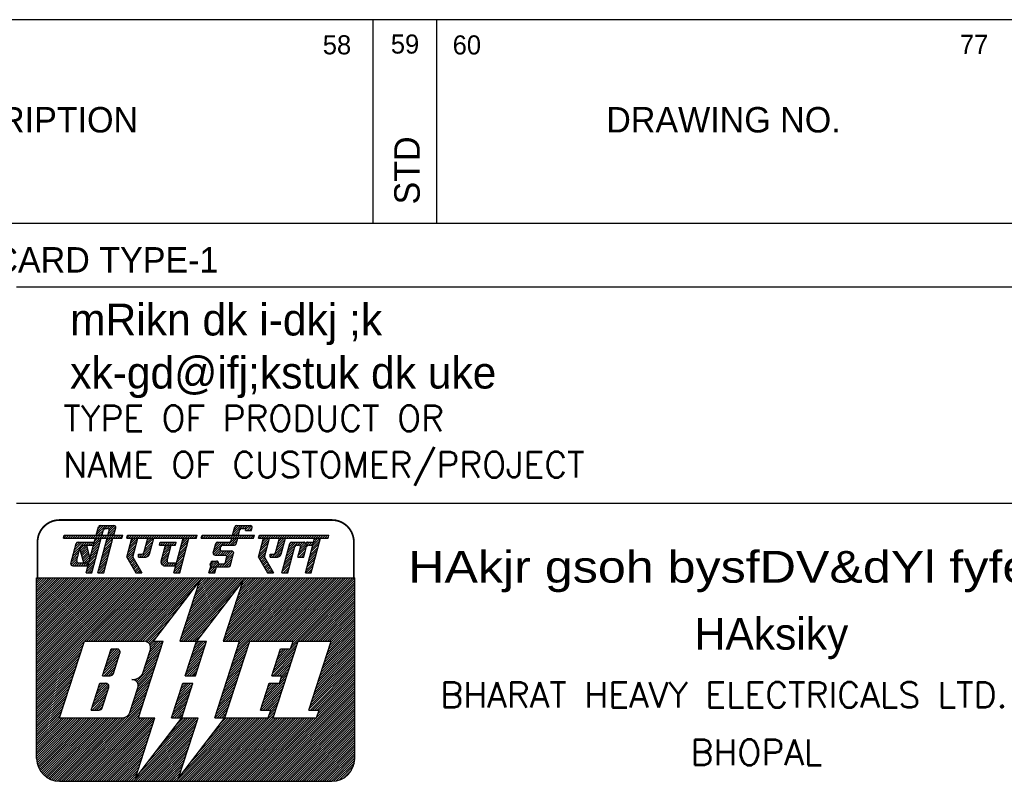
# Model space of a CAD drawing. Extents: x -2790 to 1415, y -1111 to 1859.
# Tile 7 of 10: x 466 to 853, y -831 to -531. Entities that reach past the tile are written whole.
import ezdxf
from ezdxf.enums import TextEntityAlignment as Align

# ---------------------------------------------------------------- set-up
doc = ezdxf.new("R2010")
doc.units = 0
doc.header["$MEASUREMENT"] = 0
doc.layers.get('0').update_dxf_attribs({"linetype": 'CONTINUOUS'})
doc.styles.add('HINDI', font='hindi')
doc.styles.add('ROMANS', font='romans')

# ---------------------------------------------------------------- blocks, each defined once
blk = doc.blocks.new('*X1')
at = {"color": 0}
for p, q in [((31.558, 28.022), (32.186, 28.651)), ((31.622, 28.264), (32.251, 28.892)), ((31.687, 28.505), (32.282, 29.1)), ((31.752, 28.747), (32.105, 29.1)), ((31.817, 28.988), (31.928, 29.1)), ((31.364, 27.298), (31.992, 27.926)), ((31.428, 27.539), (32.057, 28.168)), ((31.493, 27.781), (32.121, 28.409)), ((31.17, 26.573), (31.798, 27.202)), ((31.234, 26.815), (31.863, 27.443)), ((31.299, 27.056), (31.927, 27.685)), ((31.163, 26.39), (31.733, 26.96)), ((31.34, 26.39), (31.669, 26.719)), ((31.517, 26.39), (31.604, 26.477))]:
    blk.add_line(p, q, dxfattribs=at)
blk = doc.blocks.new('*X2')
at = {"color": 0}
for p, q in [((29.691, 27.924), (30.558, 28.79)), ((29.756, 28.165), (30.381, 28.79)), ((29.821, 28.407), (30.204, 28.79)), ((29.885, 28.648), (30.027, 28.79)), ((30.505, 28.56), (30.735, 28.79)), ((30.625, 27.973), (31.442, 28.79)), ((30.661, 28.54), (30.911, 28.79)), ((30.689, 28.214), (31.141, 28.666)), ((30.734, 28.436), (31.068, 28.77)), ((31.147, 28.672), (31.261, 28.787)), ((31.388, 28.56), (31.618, 28.79)), ((31.565, 28.56), (31.752, 28.747)), ((29.562, 27.441), (30.19, 28.069)), ((29.627, 27.682), (30.255, 28.31)), ((30.56, 27.731), (31.188, 28.36)), ((30.625, 27.62), (31.124, 28.118)), ((30.802, 27.62), (31.059, 27.877)), ((29.303, 26.475), (29.931, 27.103)), ((29.368, 26.716), (29.996, 27.345)), ((29.433, 26.958), (30.061, 27.586)), ((29.497, 27.199), (30.126, 27.828)), ((30.979, 27.62), (30.994, 27.635)), ((29.395, 26.39), (29.867, 26.862)), ((29.572, 26.39), (29.802, 26.62))]:
    blk.add_line(p, q, dxfattribs=at)
blk = doc.blocks.new('*X3')
at = {"color": 0}
for p, q in [((27.568, 28.099), (28.197, 28.727)), ((27.633, 28.34), (28.261, 28.968)), ((27.698, 28.582), (28.216, 29.1)), ((27.762, 28.823), (28.039, 29.1)), ((27.827, 29.064), (27.863, 29.1)), ((28.823, 28.116), (29.451, 28.744)), ((28.888, 28.357), (29.516, 28.986)), ((28.952, 28.599), (29.454, 29.1)), ((29.017, 28.84), (29.277, 29.1)), ((29.082, 29.082), (29.1, 29.1)), ((27.441, 27.618), (28.067, 28.244)), ((27.504, 27.857), (28.132, 28.485)), ((27.506, 27.506), (28.002, 28.002)), ((28.504, 27.62), (29.386, 28.503)), ((28.681, 27.62), (29.322, 28.261)), ((28.857, 27.62), (29.257, 28.02)), ((27.571, 27.394), (27.938, 27.761)), ((27.635, 27.282), (27.927, 27.573)), ((27.7, 27.17), (27.992, 27.461)), ((27.765, 27.058), (28.056, 27.349)), ((27.829, 26.946), (28.121, 27.237)), ((27.894, 26.833), (28.186, 27.125)), ((28.356, 27.649), (28.557, 27.85)), ((28.356, 27.825), (28.38, 27.85)), ((29.082, 27.667), (29.172, 27.758)), ((27.959, 26.721), (28.25, 27.013)), ((28.024, 26.609), (28.315, 26.901)), ((28.088, 26.497), (28.38, 26.789)), ((28.158, 26.39), (28.445, 26.677)), ((28.335, 26.39), (28.509, 26.565)), ((28.511, 26.39), (28.574, 26.453))]:
    blk.add_line(p, q, dxfattribs=at)
blk = doc.blocks.new('*X4')
at = {"color": 0}
for p, q in [((27.479, 29.247), (27.562, 29.33)), ((27.509, 29.1), (27.739, 29.33)), ((27.686, 29.1), (27.916, 29.33)), ((27.863, 29.1), (28.093, 29.33)), ((28.039, 29.1), (28.269, 29.33)), ((28.216, 29.1), (28.446, 29.33)), ((28.393, 29.1), (28.623, 29.33)), ((28.57, 29.1), (28.8, 29.33)), ((28.746, 29.1), (28.976, 29.33)), ((28.923, 29.1), (29.153, 29.33)), ((29.1, 29.1), (29.33, 29.33)), ((29.277, 29.1), (29.507, 29.33)), ((29.454, 29.1), (29.684, 29.33)), ((29.63, 29.1), (29.86, 29.33)), ((29.807, 29.1), (30.037, 29.33)), ((29.984, 29.1), (30.214, 29.33)), ((30.161, 29.1), (30.391, 29.33)), ((30.337, 29.1), (30.567, 29.33)), ((30.514, 29.1), (30.744, 29.33)), ((30.691, 29.1), (30.921, 29.33)), ((30.868, 29.1), (31.098, 29.33)), ((31.045, 29.1), (31.275, 29.33)), ((31.221, 29.1), (31.451, 29.33)), ((31.398, 29.1), (31.628, 29.33)), ((31.575, 29.1), (31.805, 29.33)), ((31.752, 29.1), (31.982, 29.33)), ((31.928, 29.1), (32.158, 29.33)), ((32.105, 29.1), (32.335, 29.33)), ((32.282, 29.1), (32.512, 29.33)), ((32.459, 29.1), (32.689, 29.33)), ((32.636, 29.1), (32.866, 29.33)), ((32.812, 29.1), (32.932, 29.22))]:
    blk.add_line(p, q, dxfattribs=at)
blk = doc.blocks.new('*X5')
at = {"color": 0}
for p, q in [((23.882, 27.948), (24.724, 28.79)), ((23.946, 28.188), (24.547, 28.79)), ((24.01, 28.43), (24.371, 28.79)), ((24.075, 28.671), (24.19, 28.787)), ((24.671, 28.56), (24.901, 28.79)), ((24.848, 28.56), (25.078, 28.79)), ((25.024, 28.56), (25.564, 29.1)), ((25.201, 28.56), (25.741, 29.1)), ((25.323, 29.035), (25.388, 29.1)), ((25.378, 28.56), (25.757, 28.939)), ((25.556, 28.561), (25.692, 28.697)), ((23.924, 27.813), (24.445, 28.334)), ((24.058, 27.77), (24.453, 28.166)), ((24.234, 27.77), (24.565, 28.101)), ((24.411, 27.77), (24.741, 28.1)), ((24.588, 27.77), (24.918, 28.1)), ((24.765, 27.77), (25.095, 28.1)), ((24.87, 27.344), (25.486, 27.961)), ((24.896, 27.724), (25.272, 28.1)), ((24.934, 27.586), (25.422, 28.073)), ((23.633, 26.992), (23.951, 27.31)), ((23.691, 27.227), (23.759, 27.294)), ((23.696, 26.878), (24.128, 27.31)), ((23.845, 26.85), (24.256, 27.261)), ((24.022, 26.85), (24.29, 27.118)), ((24.198, 26.85), (24.428, 27.08)), ((24.375, 26.85), (24.605, 27.08)), ((24.552, 26.85), (25.433, 27.731)), ((24.729, 26.85), (25.369, 27.49)), ((24.905, 26.85), (25.304, 27.248)), ((25.082, 26.85), (25.239, 27.007))]:
    blk.add_line(p, q, dxfattribs=at)
blk = doc.blocks.new('*X6')
at = {"color": 0}
for p, q in [((22.95, 29.137), (23.143, 29.33)), ((23.09, 29.1), (23.32, 29.33)), ((23.266, 29.1), (23.496, 29.33)), ((23.443, 29.1), (23.673, 29.33)), ((23.62, 29.1), (23.85, 29.33)), ((23.797, 29.1), (24.027, 29.33)), ((23.973, 29.1), (24.203, 29.33)), ((24.15, 29.1), (24.38, 29.33)), ((24.327, 29.1), (24.557, 29.33)), ((24.504, 29.1), (24.734, 29.33)), ((24.681, 29.1), (24.911, 29.33)), ((24.857, 29.1), (25.087, 29.33)), ((25.034, 29.1), (25.264, 29.33)), ((25.211, 29.1), (25.441, 29.33)), ((25.388, 29.1), (25.618, 29.33)), ((25.564, 29.1), (25.794, 29.33)), ((25.741, 29.1), (25.971, 29.33)), ((25.918, 29.1), (26.148, 29.33)), ((26.095, 29.1), (26.325, 29.33)), ((26.272, 29.1), (26.502, 29.33)), ((26.448, 29.1), (26.678, 29.33)), ((26.625, 29.1), (26.855, 29.33)), ((26.802, 29.1), (27.032, 29.33)), ((26.979, 29.1), (27.076, 29.197))]:
    blk.add_line(p, q, dxfattribs=at)
blk = doc.blocks.new('*X7')
at = {"color": 0}
for p, q in [((25.441, 29.33), (26.211, 30.1)), ((25.452, 29.518), (26.034, 30.1)), ((25.517, 29.759), (25.857, 30.1)), ((25.582, 30.002), (25.671, 30.091)), ((25.618, 29.33), (25.951, 29.663)), ((25.794, 29.33), (25.886, 29.422)), ((26.158, 29.87), (26.388, 30.1)), ((26.334, 29.87), (26.564, 30.1)), ((26.443, 29.802), (26.741, 30.1)), ((26.538, 29.72), (26.886, 30.068)), ((26.715, 29.72), (26.942, 29.948))]:
    blk.add_line(p, q, dxfattribs=at)
blk = doc.blocks.new('*X8')
at = {"color": 0}
for p, q in [((23.562, 26.39), (24.022, 26.85)), ((23.602, 26.607), (23.845, 26.85)), ((23.667, 26.849), (23.696, 26.878)), ((23.738, 26.39), (24.101, 26.753)), ((23.915, 26.39), (24.036, 26.511))]:
    blk.add_line(p, q, dxfattribs=at)
blk = doc.blocks.new('*X9')
at = {"color": 0}
for p, q in [((17.094, 29.115), (17.309, 29.33)), ((17.256, 29.1), (17.486, 29.33)), ((17.433, 29.1), (17.663, 29.33)), ((17.61, 29.1), (17.84, 29.33)), ((17.786, 29.1), (18.016, 29.33)), ((17.963, 29.1), (18.193, 29.33)), ((18.14, 29.1), (18.37, 29.33)), ((18.317, 29.1), (18.547, 29.33)), ((18.493, 29.1), (18.723, 29.33)), ((18.67, 29.1), (18.9, 29.33)), ((18.847, 29.1), (19.077, 29.33)), ((19.024, 29.1), (19.254, 29.33)), ((19.201, 29.1), (19.431, 29.33)), ((19.377, 29.1), (19.607, 29.33)), ((19.554, 29.1), (19.784, 29.33)), ((19.698, 28.713), (19.774, 28.79)), ((19.721, 28.56), (19.951, 28.79)), ((19.731, 29.1), (19.961, 29.33)), ((19.898, 28.56), (20.128, 28.79)), ((19.908, 29.1), (20.138, 29.33)), ((20.075, 28.56), (20.305, 28.79)), ((20.084, 29.1), (20.314, 29.33)), ((20.251, 28.56), (20.481, 28.79)), ((20.261, 29.1), (20.491, 29.33)), ((20.428, 28.56), (20.658, 28.79)), ((20.438, 29.1), (20.668, 29.33)), ((20.605, 28.56), (20.835, 28.79)), ((20.615, 29.1), (20.845, 29.33)), ((20.782, 28.56), (20.952, 28.73)), ((20.791, 29.1), (21.021, 29.33)), ((20.968, 29.1), (21.198, 29.33)), ((21.145, 29.1), (21.375, 29.33)), ((21.322, 29.1), (21.552, 29.33)), ((21.499, 29.1), (21.729, 29.33)), ((21.675, 29.1), (21.905, 29.33)), ((21.852, 29.1), (22.082, 29.33)), ((22.029, 29.1), (22.259, 29.33)), ((22.206, 29.1), (22.436, 29.33)), ((22.382, 29.1), (22.611, 29.329))]:
    blk.add_line(p, q, dxfattribs=at)
blk = doc.blocks.new('*X10')
at = {"color": 0}
for p, q in [((17.247, 28.208), (17.876, 28.836)), ((17.312, 28.449), (17.941, 29.077)), ((17.377, 28.691), (17.786, 29.1)), ((17.442, 28.932), (17.61, 29.1)), ((18.502, 28.225), (19.13, 28.853)), ((18.567, 28.466), (19.195, 29.095)), ((18.631, 28.708), (19.024, 29.1)), ((18.696, 28.949), (18.847, 29.1)), ((21.257, 28.151), (21.885, 28.78)), ((21.322, 28.393), (21.95, 29.021)), ((21.386, 28.634), (21.852, 29.1)), ((21.451, 28.876), (21.675, 29.1)), ((17.118, 27.725), (17.746, 28.353)), ((17.127, 27.556), (17.682, 28.112)), ((17.183, 27.966), (17.811, 28.594)), ((17.191, 27.444), (17.617, 27.87)), ((18.251, 27.62), (19.001, 28.37)), ((18.428, 27.62), (18.936, 28.129)), ((18.437, 27.983), (19.066, 28.612)), ((18.607, 27.622), (18.872, 27.887)), ((19.808, 27.41), (20.437, 28.038)), ((19.873, 27.651), (20.501, 28.28)), ((19.938, 27.893), (20.566, 28.521)), ((20.002, 28.134), (20.428, 28.56)), ((20.067, 28.376), (20.251, 28.56)), ((21.063, 27.427), (21.691, 28.055)), ((21.128, 27.668), (21.756, 28.297)), ((21.192, 27.91), (21.821, 28.538)), ((17.256, 27.332), (17.552, 27.629)), ((17.321, 27.22), (17.612, 27.512)), ((17.385, 27.108), (17.677, 27.4)), ((17.45, 26.996), (17.742, 27.288)), ((17.515, 26.884), (17.807, 27.176)), ((18.006, 27.728), (18.127, 27.85)), ((18.074, 27.62), (18.305, 27.851)), ((19.773, 27.197), (20.372, 27.797)), ((19.819, 27.067), (20.307, 27.555)), ((19.907, 26.978), (20.247, 27.318)), ((20.038, 26.932), (20.301, 27.195)), ((20.212, 26.93), (20.442, 27.16)), ((20.389, 26.93), (20.619, 27.16)), ((20.566, 26.93), (20.796, 27.16)), ((20.743, 26.93), (20.973, 27.16)), ((20.804, 26.461), (21.433, 27.089)), ((20.869, 26.702), (21.497, 27.331)), ((20.92, 26.93), (21.562, 27.572)), ((20.998, 27.185), (21.627, 27.814)), ((17.58, 26.772), (17.871, 27.064)), ((17.644, 26.66), (17.936, 26.952)), ((17.709, 26.548), (18.001, 26.839)), ((17.774, 26.436), (18.065, 26.727)), ((17.905, 26.39), (18.13, 26.615)), ((18.081, 26.39), (18.195, 26.503)), ((18.258, 26.39), (18.259, 26.391)), ((20.91, 26.39), (21.368, 26.848)), ((21.087, 26.39), (21.303, 26.606))]:
    blk.add_line(p, q, dxfattribs=at)
blk = doc.blocks.new('*X11')
at = {"color": 0}
for p, q in [((13.409, 28.259), (13.711, 28.56)), ((13.448, 28.121), (13.888, 28.56)), ((13.462, 28.488), (13.512, 28.538)), ((13.487, 27.983), (13.945, 28.441)), ((13.526, 27.845), (13.98, 28.299)), ((13.565, 27.707), (14.015, 28.157)), ((13.604, 27.57), (14.05, 28.015)), ((13.643, 27.432), (14.085, 27.873)), ((13.682, 27.294), (14.12, 27.731)), ((13.725, 27.16), (14.155, 27.59)), ((13.902, 27.16), (14.168, 27.426)), ((14.079, 27.16), (14.103, 27.184))]:
    blk.add_line(p, q, dxfattribs=at)
blk = doc.blocks.new('*X12')
at = {"color": 0}
for p, q in [((12.974, 28.177), (13.587, 28.79)), ((13.039, 28.418), (13.41, 28.79)), ((13.104, 28.66), (13.232, 28.788)), ((13.512, 28.538), (13.764, 28.79)), ((13.711, 28.56), (13.941, 28.79)), ((13.888, 28.56), (14.118, 28.79)), ((14.064, 28.56), (14.294, 28.79)), ((14.241, 28.56), (14.471, 28.79)), ((14.418, 28.56), (14.491, 28.633)), ((12.78, 27.452), (13.324, 27.997)), ((12.845, 27.694), (13.389, 28.238)), ((12.909, 27.935), (13.462, 28.488)), ((12.699, 27.018), (13.195, 27.514)), ((12.715, 27.211), (13.259, 27.755)), ((12.794, 26.936), (13.147, 27.289)), ((12.965, 26.93), (13.217, 27.182)), ((13.141, 26.93), (13.371, 27.16)), ((13.318, 26.93), (13.548, 27.16)), ((13.495, 26.93), (13.725, 27.16)), ((13.672, 26.93), (13.902, 27.16)), ((13.849, 26.93), (14.079, 27.16)), ((14.025, 26.93), (14.038, 26.943))]:
    blk.add_line(p, q, dxfattribs=at)
blk = doc.blocks.new('*X13')
at = {"color": 0}
for p, q in [((12.129, 29.1), (12.359, 29.33)), ((12.154, 29.301), (12.183, 29.33)), ((12.306, 29.1), (12.536, 29.33)), ((12.483, 29.1), (12.713, 29.33)), ((12.66, 29.1), (12.89, 29.33)), ((12.837, 29.1), (13.067, 29.33)), ((13.013, 29.1), (13.243, 29.33)), ((13.19, 29.1), (13.42, 29.33)), ((13.367, 29.1), (13.597, 29.33)), ((13.544, 29.1), (13.774, 29.33)), ((13.72, 29.1), (13.95, 29.33)), ((13.897, 29.1), (14.127, 29.33)), ((14.074, 29.1), (14.304, 29.33)), ((14.251, 29.1), (14.481, 29.33)), ((14.428, 29.1), (14.658, 29.33)), ((14.604, 29.1), (14.834, 29.33)), ((14.781, 29.1), (15.011, 29.33)), ((14.958, 29.1), (15.188, 29.33)), ((15.135, 29.1), (15.365, 29.33)), ((15.311, 29.1), (15.541, 29.33)), ((15.488, 29.1), (15.718, 29.33)), ((15.665, 29.1), (15.895, 29.33)), ((15.842, 29.1), (16.072, 29.33)), ((16.019, 29.1), (16.249, 29.33)), ((16.195, 29.1), (16.425, 29.33)), ((16.372, 29.1), (16.602, 29.33)), ((16.549, 29.1), (16.755, 29.306))]:
    blk.add_line(p, q, dxfattribs=at)
blk = doc.blocks.new('*X14')
at = {"color": 0}
for p, q in [((14.685, 29.358), (15.428, 30.1)), ((14.75, 29.599), (15.251, 30.1)), ((14.815, 29.841), (15.074, 30.1)), ((14.834, 29.33), (15.249, 29.745)), ((15.011, 29.33), (15.184, 29.503)), ((15.372, 29.868), (15.604, 30.1)), ((15.551, 29.87), (15.781, 30.1)), ((15.618, 29.407), (16.21, 29.999)), ((15.667, 29.809), (15.958, 30.1)), ((15.683, 29.648), (16.124, 30.089)), ((15.718, 29.33), (16.182, 29.794)), ((15.895, 29.33), (16.117, 29.552))]:
    blk.add_line(p, q, dxfattribs=at)
blk = doc.blocks.new('*X15')
at = {"color": 0}
for p, q in [((14.362, 28.15), (14.99, 28.779)), ((14.426, 28.392), (15.055, 29.02)), ((14.491, 28.633), (14.958, 29.1)), ((14.556, 28.875), (14.781, 29.1)), ((15.295, 28.2), (15.923, 28.828)), ((15.36, 28.441), (15.988, 29.069)), ((15.424, 28.683), (15.842, 29.1)), ((15.489, 28.924), (15.665, 29.1)), ((14.168, 27.426), (14.796, 28.054)), ((14.232, 27.667), (14.861, 28.296)), ((14.297, 27.909), (14.925, 28.537)), ((15.036, 27.234), (15.664, 27.862)), ((15.101, 27.475), (15.729, 28.103)), ((15.165, 27.717), (15.794, 28.345)), ((15.23, 27.958), (15.859, 28.586)), ((13.909, 26.46), (14.537, 27.088)), ((13.973, 26.701), (14.602, 27.33)), ((14.038, 26.943), (14.667, 27.571)), ((14.103, 27.184), (14.731, 27.813)), ((14.842, 26.509), (15.47, 27.138)), ((14.907, 26.751), (15.535, 27.379)), ((14.971, 26.992), (15.6, 27.621)), ((14.016, 26.39), (14.472, 26.847)), ((14.192, 26.39), (14.408, 26.605)), ((14.9, 26.39), (15.406, 26.896)), ((15.076, 26.39), (15.341, 26.655)), ((15.253, 26.39), (15.276, 26.413))]:
    blk.add_line(p, q, dxfattribs=at)
blk = doc.blocks.new('*X16')
at = {"color": 0}
for p, q in [((10, 17.425), (18.575, 26)), ((10, 17.601), (18.399, 26)), ((10, 17.778), (18.222, 26)), ((10, 17.955), (18.045, 26)), ((10, 18.132), (17.868, 26)), ((10, 18.309), (17.691, 26)), ((10, 18.485), (17.515, 26)), ((10, 18.662), (17.338, 26)), ((10, 18.839), (17.161, 26)), ((10, 19.016), (16.984, 26)), ((10, 19.192), (16.808, 26)), ((10, 19.369), (16.631, 26)), ((10, 19.546), (16.454, 26)), ((10, 19.723), (16.277, 26)), ((10, 19.899), (16.101, 26)), ((10, 20.076), (15.924, 26)), ((10, 20.253), (15.747, 26)), ((10, 20.43), (15.57, 26)), ((10, 20.607), (15.393, 26)), ((10, 20.783), (15.217, 26)), ((10, 20.96), (15.04, 26)), ((10, 21.137), (14.863, 26)), ((10, 21.314), (14.686, 26)), ((10, 21.49), (14.51, 26)), ((10, 21.667), (14.333, 26)), ((10, 21.844), (14.156, 26)), ((10, 22.021), (13.979, 26)), ((10, 22.198), (13.802, 26)), ((10, 22.374), (13.626, 26)), ((10, 22.551), (13.449, 26)), ((10, 22.728), (13.272, 26)), ((10, 22.905), (13.095, 26)), ((10, 23.081), (12.919, 26)), ((10, 23.258), (12.742, 26)), ((10, 23.435), (12.565, 26)), ((10, 23.612), (12.388, 26)), ((10, 23.789), (12.211, 26)), ((10, 23.965), (12.035, 26)), ((10, 24.142), (11.858, 26)), ((10, 24.319), (11.681, 26)), ((10, 24.496), (11.504, 26)), ((10, 24.672), (11.328, 26)), ((10, 24.849), (11.151, 26)), ((10, 25.026), (10.974, 26)), ((10, 25.203), (10.797, 26)), ((10, 25.38), (10.62, 26)), ((10, 25.556), (10.444, 26)), ((10, 25.733), (10.267, 26)), ((10, 25.91), (10.09, 26)), ((13.752, 21), (18.752, 26)), ((13.929, 21), (18.929, 26)), ((14.106, 21), (19.106, 26)), ((14.282, 21), (19.282, 26)), ((14.459, 21), (19.459, 26)), ((14.636, 21), (19.636, 26)), ((14.813, 21), (19.813, 26)), ((14.99, 21), (19.99, 26)), ((15.166, 21), (20.166, 26)), ((15.343, 21), (20.343, 26)), ((15.52, 21), (20.52, 26)), ((15.697, 21), (20.697, 26)), ((15.873, 21), (20.873, 26)), ((16.05, 21), (21.05, 26)), ((16.227, 21), (21.227, 26)), ((16.404, 21), (21.404, 26)), ((16.581, 21), (21.581, 26)), ((16.757, 21), (21.757, 26)), ((16.934, 21), (21.934, 26)), ((17.111, 21), (22.111, 26)), ((17.288, 21), (22.288, 26)), ((17.464, 21), (22.464, 26)), ((17.641, 21), (22.641, 26)), ((17.818, 21), (22.818, 26)), ((17.995, 21), (22.995, 26)), ((21.285, 21.108), (26.177, 26)), ((21.354, 21), (26.354, 26)), ((21.37, 21.37), (26, 26)), ((21.455, 21.631), (25.823, 26)), ((21.54, 21.893), (25.646, 26)), ((21.625, 22.155), (25.47, 26)), ((21.71, 22.417), (25.293, 26)), ((21.795, 22.679), (25.116, 26)), ((21.88, 22.941), (24.939, 26)), ((21.965, 23.203), (24.763, 26)), ((22.05, 23.464), (24.586, 26)), ((22.135, 23.726), (24.409, 26)), ((22.22, 23.988), (24.232, 26)), ((22.306, 24.25), (24.055, 26)), ((22.391, 24.512), (23.879, 26)), ((22.476, 24.774), (23.702, 26)), ((22.561, 25.036), (23.525, 26)), ((22.646, 25.298), (23.348, 26)), ((22.731, 25.559), (23.172, 26)), ((24.704, 21.169), (29.536, 26)), ((24.712, 21), (29.712, 26)), ((24.789, 21.431), (29.359, 26)), ((24.875, 21.693), (29.182, 26)), ((24.889, 21), (29.889, 26)), ((24.96, 21.954), (29.005, 26)), ((25.045, 22.216), (28.828, 26)), ((25.066, 21), (30.066, 26)), ((25.13, 22.478), (28.652, 26)), ((25.215, 22.74), (28.475, 26)), ((25.243, 21), (30.243, 26)), ((25.3, 23.002), (28.298, 26)), ((25.385, 23.264), (28.121, 26)), ((25.419, 21), (30.419, 26)), ((25.47, 23.526), (27.945, 26)), ((25.555, 23.787), (27.768, 26)), ((25.596, 21), (30.596, 26)), ((25.609, 19.952), (31.657, 26)), ((25.64, 24.049), (27.591, 26)), ((25.694, 20.214), (31.48, 26)), ((25.725, 24.311), (27.414, 26)), ((25.773, 21), (30.773, 26)), ((25.779, 20.476), (31.303, 26)), ((25.81, 24.573), (27.237, 26)), ((25.864, 20.738), (31.127, 26)), ((25.896, 24.835), (27.061, 26)), ((25.949, 21), (30.95, 26)), ((25.981, 25.097), (26.884, 26)), ((26.066, 25.359), (26.707, 26)), ((26.151, 25.62), (26.53, 26)), ((26.834, 21), (31.834, 26)), ((27.01, 21), (32.01, 26)), ((27.187, 21), (32.187, 26)), ((27.364, 21), (32.364, 26)), ((27.541, 21), (32.541, 26)), ((27.718, 21), (32.718, 26)), ((27.894, 21), (32.894, 26)), ((28.071, 21), (33.071, 26)), ((28.248, 21), (33.248, 26)), ((28.425, 21), (33.425, 26)), ((28.601, 21), (33.601, 26)), ((28.778, 21), (33.778, 26)), ((28.955, 21), (33.955, 26)), ((29.132, 21), (34.132, 26)), ((29.309, 21), (34.309, 26)), ((29.485, 21), (34.485, 26)), ((29.662, 21), (34.662, 26)), ((29.839, 21), (34.839, 26)), ((30.016, 21), (35, 25.984)), ((30.044, 20.675), (35, 25.631)), ((30.129, 20.936), (35, 25.808)), ((18.172, 21), (22.369, 25.198)), ((21.53, 21), (25.905, 25.375)), ((29.959, 20.413), (35, 25.454)), ((30.723, 21), (35, 25.277)), ((30.899, 21), (35, 25.101)), ((31.076, 21), (35, 24.924)), ((18.348, 21), (21.787, 24.439)), ((21.707, 21), (25.323, 24.616)), ((31.253, 21), (35, 24.747)), ((31.43, 21), (35, 24.57)), ((31.607, 21), (35, 24.393)), ((31.783, 21), (35, 24.217)), ((31.96, 21), (35, 24.04)), ((18.521, 20.996), (21.205, 23.68)), ((21.884, 21), (24.741, 23.857)), ((32.137, 21), (35, 23.863)), ((32.314, 21), (35, 23.686)), ((32.49, 21), (35, 23.51)), ((32.667, 21), (35, 23.333)), ((18.661, 20.959), (20.623, 22.921)), ((22.061, 21), (24.159, 23.098)), ((32.844, 21), (35, 23.156)), ((32.956, 20.405), (35, 22.449)), ((33.021, 21), (35, 22.979)), ((33.041, 20.667), (35, 22.626)), ((33.126, 20.929), (35, 22.802)), ((18.771, 20.892), (20.041, 22.163)), ((22.237, 21), (23.577, 22.34)), ((32.616, 19.358), (35, 21.742)), ((32.701, 19.619), (35, 21.919)), ((32.786, 19.881), (35, 22.095)), ((32.871, 20.143), (35, 22.272)), ((10, 17.248), (13.748, 20.996)), ((18.769, 19.83), (19.939, 21)), ((18.854, 20.092), (19.763, 21)), ((18.859, 20.803), (19.459, 21.404)), ((18.923, 20.691), (19.232, 21)), ((18.939, 20.354), (19.586, 21)), ((18.959, 20.55), (19.409, 21)), ((22.189, 19.891), (23.298, 21)), ((22.274, 20.153), (23.121, 21)), ((22.359, 20.415), (22.945, 21)), ((22.414, 21), (22.995, 21.581)), ((22.444, 20.677), (22.768, 21)), ((22.53, 20.939), (22.591, 21)), ((32.276, 18.31), (35, 21.035)), ((32.361, 18.572), (35, 21.211)), ((32.446, 18.834), (35, 21.388)), ((32.531, 19.096), (35, 21.565)), ((10, 17.071), (13.663, 20.734)), ((10, 16.894), (13.578, 20.472)), ((10, 16.718), (13.493, 20.211)), ((18.514, 19.044), (19.699, 20.229)), ((18.599, 19.306), (19.784, 20.491)), ((18.684, 19.568), (19.869, 20.753)), ((21.934, 19.106), (23.119, 20.291)), ((22.019, 19.367), (23.204, 20.552)), ((22.104, 19.629), (23.289, 20.814)), ((25.354, 19.167), (26.539, 20.352)), ((25.439, 19.428), (26.624, 20.614)), ((25.524, 19.69), (26.709, 20.875)), ((28.518, 18.442), (30.296, 20.22)), ((28.604, 18.704), (30.381, 20.482)), ((28.689, 18.966), (30.466, 20.743)), ((28.774, 19.228), (29.946, 20.4)), ((28.859, 19.49), (29.769, 20.4)), ((28.944, 19.751), (29.592, 20.4)), ((29.029, 20.013), (29.416, 20.4)), ((29.114, 20.275), (29.239, 20.4)), ((31.85, 17.001), (35, 20.151)), ((31.935, 17.263), (35, 20.328)), ((32.02, 17.525), (35, 20.504)), ((32.105, 17.786), (35, 20.681)), ((32.19, 18.048), (35, 20.858)), ((10, 16.541), (13.408, 19.949)), ((10, 16.364), (13.323, 19.687)), ((10, 16.187), (13.238, 19.425)), ((17.847, 17.847), (19.444, 19.444)), ((18.344, 18.521), (19.529, 19.706)), ((18.429, 18.783), (19.614, 19.968)), ((21.679, 18.32), (22.864, 19.505)), ((21.764, 18.582), (22.949, 19.767)), ((21.849, 18.844), (23.034, 20.029)), ((25.099, 18.381), (26.284, 19.566)), ((25.184, 18.643), (26.369, 19.828)), ((25.269, 18.905), (26.454, 20.09)), ((28.553, 18.3), (30.211, 19.958)), ((28.73, 18.3), (30.126, 19.696)), ((28.907, 18.3), (30.041, 19.434)), ((31.51, 15.953), (35, 19.444)), ((31.595, 16.215), (35, 19.62)), ((31.68, 16.477), (35, 19.797)), ((31.765, 16.739), (35, 19.974)), ((10, 16.01), (13.153, 19.163)), ((10, 15.834), (13.068, 18.901)), ((10, 15.657), (12.982, 18.639)), ((17.922, 17.745), (19.359, 19.182)), ((17.972, 17.619), (19.274, 18.92)), ((17.984, 17.454), (19.189, 18.658)), ((21.836, 18.3), (22.779, 19.243)), ((22.012, 18.3), (22.694, 18.981)), ((22.189, 18.3), (22.609, 18.719)), ((24.843, 17.595), (26.028, 18.781)), ((24.928, 17.857), (26.113, 19.042)), ((25.013, 18.119), (26.199, 19.304)), ((29.083, 18.3), (29.956, 19.172)), ((29.193, 18.056), (29.785, 18.649)), ((29.26, 18.3), (29.871, 18.91)), ((31.425, 15.692), (35, 19.267)), ((31.51, 15.6), (35, 19.09)), ((31.687, 15.6), (35, 18.913)), ((31.863, 15.6), (35, 18.737)), ((10, 15.48), (12.897, 18.377)), ((10, 15.303), (12.812, 18.116)), ((10, 15.127), (12.727, 17.854)), ((17.626, 17.98), (17.658, 18.011)), ((17.748, 16.688), (18.933, 17.873)), ((17.749, 17.926), (17.909, 18.086)), ((17.833, 16.95), (19.018, 18.135)), ((17.919, 17.211), (19.104, 18.396)), ((22.366, 18.3), (22.523, 18.458)), ((24.588, 16.81), (25.773, 17.995)), ((24.673, 17.072), (25.858, 18.257)), ((24.758, 17.334), (25.943, 18.519)), ((27.147, 10), (35, 17.853)), ((27.753, 16.085), (29.53, 17.863)), ((27.838, 16.347), (29.615, 18.125)), ((29.108, 17.794), (29.7, 18.387)), ((32.014, 15.044), (35, 18.029)), ((32.04, 15.6), (35, 18.56)), ((32.099, 15.305), (35, 18.206)), ((32.184, 15.567), (35, 18.383)), ((10, 14.95), (12.642, 17.592)), ((10, 14.773), (12.557, 17.33)), ((10, 14.596), (12.472, 17.068)), ((17.493, 15.902), (18.678, 17.087)), ((17.578, 16.164), (18.763, 17.349)), ((17.663, 16.426), (18.848, 17.611)), ((20.913, 15.963), (22.098, 17.148)), ((20.998, 16.225), (22.183, 17.41)), ((21.083, 16.487), (22.268, 17.672)), ((21.168, 16.749), (22.119, 17.7)), ((21.253, 17.011), (21.943, 17.7)), ((21.338, 17.273), (21.766, 17.7)), ((21.423, 17.534), (21.589, 17.7)), ((24.333, 16.024), (25.518, 17.209)), ((24.418, 16.286), (25.603, 17.471)), ((24.503, 16.548), (25.688, 17.733)), ((27.324, 10), (35, 17.676)), ((27.501, 10), (35, 17.499)), ((27.621, 15.6), (29.36, 17.339)), ((27.668, 15.824), (29.445, 17.601)), ((27.678, 10), (35, 17.322)), ((27.798, 15.6), (29.275, 17.077)), ((27.854, 10), (35, 17.146)), ((27.923, 16.609), (29.014, 17.7)), ((28.008, 16.871), (28.837, 17.7)), ((28.093, 17.133), (28.66, 17.7)), ((28.178, 17.395), (28.483, 17.7)), ((28.263, 17.657), (28.307, 17.7)), ((10, 14.419), (12.387, 16.806)), ((10, 14.243), (12.302, 16.544)), ((10, 14.066), (12.217, 16.283)), ((12.121, 10), (18.423, 16.302)), ((17.321, 15.376), (18.508, 16.563)), ((17.408, 15.64), (18.593, 16.825)), ((20.658, 15.178), (21.843, 16.363)), ((20.743, 15.44), (21.928, 16.625)), ((20.828, 15.701), (22.013, 16.886)), ((24.078, 15.239), (25.263, 16.424)), ((24.163, 15.501), (25.348, 16.686)), ((24.248, 15.762), (25.433, 16.947)), ((27.974, 15.6), (29.19, 16.816)), ((28.031, 10), (35, 16.969)), ((28.151, 15.6), (29.105, 16.554)), ((28.208, 10), (35, 16.792)), ((28.328, 15.6), (29.02, 16.292)), ((28.385, 10), (35, 16.615)), ((28.562, 10), (35, 16.438)), ((28.738, 10), (35, 16.262)), ((10, 13.889), (12.132, 16.021)), ((10, 13.712), (12.047, 15.759)), ((10, 13.536), (11.961, 15.497)), ((12.298, 10), (18.338, 16.04)), ((12.475, 10), (18.253, 15.778)), ((12.652, 10), (18.168, 15.516)), ((20.657, 15), (21.758, 16.101)), ((20.834, 15), (21.673, 15.839)), ((21.01, 15), (21.588, 15.577)), ((23.258, 10), (28.764, 15.506)), ((24.016, 15), (25.178, 16.162)), ((24.192, 15), (25.092, 15.9)), ((24.369, 15), (25.007, 15.638)), ((28.257, 15.176), (28.85, 15.768)), ((28.342, 15.437), (28.935, 16.03)), ((28.915, 10), (35, 16.085)), ((29.092, 10), (35, 15.908)), ((29.269, 10), (35, 15.731)), ((29.445, 10), (35, 15.555)), ((10, 13.359), (11.876, 15.235)), ((10, 11.768), (13.232, 15)), ((10, 11.945), (13.055, 15)), ((10, 12.121), (12.879, 15)), ((10, 12.298), (12.702, 15)), ((10, 12.475), (12.525, 15)), ((10, 12.652), (12.348, 15)), ((10, 12.828), (12.172, 15)), ((10, 13.005), (11.995, 15)), ((10, 13.182), (11.818, 15)), ((10.011, 11.602), (13.409, 15)), ((10.035, 11.449), (13.586, 15)), ((10.069, 11.306), (13.763, 15)), ((10.113, 11.173), (13.939, 15)), ((10.164, 11.048), (14.116, 15)), ((10.224, 10.931), (14.293, 15)), ((10.29, 10.82), (14.47, 15)), ((10.363, 10.716), (14.646, 15)), ((10.442, 10.619), (14.823, 15)), ((10.527, 10.527), (15, 15)), ((10.619, 10.442), (15.177, 15)), ((10.716, 10.363), (15.354, 15)), ((10.82, 10.29), (15.53, 15)), ((10.931, 10.224), (15.707, 15)), ((11.048, 10.164), (15.884, 15)), ((11.173, 10.113), (16.061, 15)), ((11.306, 10.069), (16.237, 15)), ((11.449, 10.035), (16.414, 15)), ((11.602, 10.011), (16.591, 15)), ((11.768, 10), (16.768, 15)), ((11.945, 10), (16.988, 15.043)), ((12.828, 10), (18.083, 15.254)), ((13.005, 10), (18.005, 15)), ((13.182, 10), (18.182, 15)), ((13.359, 10), (18.359, 15)), ((13.536, 10), (18.536, 15)), ((13.712, 10), (18.712, 15)), ((13.889, 10), (18.889, 15)), ((14.066, 10), (19.066, 15)), ((14.243, 10), (19.243, 15)), ((14.419, 10), (19.243, 14.823)), ((17.601, 10), (22.601, 15)), ((17.778, 10), (22.662, 14.884)), ((18.027, 10.602), (22.425, 15)), ((18.609, 11.361), (22.248, 15)), ((19.191, 12.12), (22.071, 15)), ((19.773, 12.878), (21.894, 15)), ((20.355, 13.637), (21.718, 15)), ((20.937, 14.396), (21.541, 15)), ((20.96, 10), (25.96, 15)), ((21.137, 10), (26.137, 15)), ((21.187, 15), (21.502, 15.315)), ((21.314, 10), (26.314, 15)), ((21.364, 15), (21.417, 15.053)), ((21.49, 10), (26.49, 15)), ((21.562, 10.779), (25.783, 15)), ((21.667, 10), (26.667, 15)), ((21.844, 10), (26.844, 15)), ((22.021, 10), (27.021, 15)), ((22.144, 11.538), (25.607, 15)), ((22.198, 10), (27.198, 15)), ((22.374, 10), (27.374, 15)), ((22.551, 10), (27.551, 15)), ((22.726, 12.297), (25.43, 15)), ((22.728, 10), (27.728, 15)), ((22.905, 10), (27.905, 15)), ((23.081, 10), (28.081, 15)), ((23.308, 13.055), (25.253, 15)), ((23.435, 10), (28.679, 15.244)), ((23.612, 10), (28.612, 15)), ((23.789, 10), (28.789, 15)), ((23.89, 13.814), (25.076, 15)), ((23.965, 10), (28.965, 15)), ((24.142, 10), (29.142, 15)), ((24.319, 10), (29.319, 15)), ((24.472, 14.573), (24.899, 15)), ((24.496, 10), (29.496, 15)), ((24.546, 15), (24.922, 15.376)), ((24.672, 10), (29.672, 15)), ((24.723, 15), (24.837, 15.114)), ((24.849, 10), (29.849, 15)), ((25.026, 10), (30.026, 15)), ((25.203, 10), (30.203, 15)), ((25.38, 10), (30.38, 15)), ((25.556, 10), (30.556, 15)), ((25.733, 10), (30.733, 15)), ((25.91, 10), (30.91, 15)), ((26.087, 10), (31.087, 15)), ((26.263, 10), (31.263, 15)), ((26.44, 10), (31.44, 15)), ((26.617, 10), (31.617, 15)), ((26.794, 10), (31.794, 15)), ((26.971, 10), (31.971, 15)), ((29.622, 10), (35, 15.378)), ((29.799, 10), (35, 15.201)), ((29.976, 10), (35, 15.024)), ((30.153, 10), (35, 14.847)), ((14.596, 10), (19.157, 14.561)), ((14.773, 10), (19.072, 14.299)), ((14.95, 10), (18.987, 14.038)), ((17.955, 10), (22.577, 14.622)), ((18.132, 10), (22.492, 14.36)), ((18.309, 10), (22.407, 14.099)), ((30.329, 10), (35, 14.671)), ((30.506, 10), (35, 14.494)), ((30.683, 10), (35, 14.317)), ((30.86, 10), (35, 14.14)), ((31.036, 10), (35, 13.964)), ((15.127, 10), (18.902, 13.776)), ((15.303, 10), (18.817, 13.514)), ((15.48, 10), (18.732, 13.252)), ((18.485, 10), (22.322, 13.837)), ((18.662, 10), (22.237, 13.575)), ((18.839, 10), (22.152, 13.313)), ((31.213, 10), (35, 13.787)), ((31.39, 10), (35, 13.61)), ((31.567, 10), (35, 13.433)), ((31.744, 10), (35, 13.256)), ((15.657, 10), (18.647, 12.99)), ((15.834, 10), (18.562, 12.728)), ((16.01, 10), (18.477, 12.466)), ((19.016, 10), (22.067, 13.051)), ((19.192, 10), (21.982, 12.789)), ((19.369, 10), (21.897, 12.527)), ((31.92, 10), (35, 13.08)), ((32.097, 10), (35, 12.903)), ((32.274, 10), (35, 12.726)), ((32.451, 10), (35, 12.549)), ((16.187, 10), (18.392, 12.205)), ((16.364, 10), (18.307, 11.943)), ((16.541, 10), (18.222, 11.681)), ((19.546, 10), (21.812, 12.266)), ((19.723, 10), (21.726, 12.004)), ((19.899, 10), (21.641, 11.742)), ((32.627, 10), (35, 12.373)), ((32.804, 10), (35, 12.196)), ((32.981, 10), (35, 12.019)), ((33.158, 10), (35, 11.842)), ((33.34, 10.005), (34.995, 11.66)), ((16.718, 10), (18.136, 11.419)), ((16.894, 10), (18.051, 11.157)), ((17.071, 10), (17.966, 10.895)), ((20.076, 10), (21.556, 11.48)), ((20.253, 10), (21.471, 11.218)), ((20.43, 10), (21.386, 10.956)), ((33.545, 10.033), (34.967, 11.455)), ((33.786, 10.098), (34.902, 11.214)), ((34.114, 10.25), (34.75, 10.886)), ((17.248, 10), (17.881, 10.633)), ((17.425, 10), (17.796, 10.371)), ((20.607, 10), (21.301, 10.694)), ((20.783, 10), (21.216, 10.433))]:
    blk.add_line(p, q, dxfattribs=at)
blk = doc.blocks.new('*X17')
at = {"color": 0}
for p, q in [((15.454, 19.166), (16.539, 20.251)), ((15.539, 19.428), (16.461, 20.35)), ((15.624, 19.69), (16.333, 20.399)), ((15.709, 19.951), (16.157, 20.4)), ((15.794, 20.213), (15.981, 20.4)), ((15.198, 18.38), (16.383, 19.565)), ((15.283, 18.642), (16.468, 19.827)), ((15.368, 18.904), (16.553, 20.088)), ((15.295, 18.3), (16.298, 19.303)), ((15.472, 18.3), (16.213, 19.042)), ((15.648, 18.3), (16.128, 18.78)), ((15.828, 18.303), (16.043, 18.518)), ((14.433, 16.024), (15.618, 17.209)), ((14.518, 16.285), (15.683, 17.451)), ((14.603, 16.547), (15.642, 17.587)), ((14.688, 16.809), (15.55, 17.671)), ((14.773, 17.071), (15.402, 17.7)), ((14.858, 17.333), (15.225, 17.7)), ((14.943, 17.595), (15.048, 17.7)), ((14.347, 15.762), (15.533, 16.947)), ((14.363, 15.6), (15.447, 16.685)), ((14.539, 15.6), (15.362, 16.423)), ((14.716, 15.6), (15.277, 16.161)), ((14.893, 15.6), (15.192, 15.899))]:
    blk.add_line(p, q, dxfattribs=at)
blk = doc.blocks.new('MONO1')
for p, q in [((7.499, 24.847), (8.569, 24.847)), ((18.223, 24.847), (19.292, 24.847)), ((4.6, 23.847), (4.662, 24.077)), ((4.662, 24.077), (7.178, 24.077)), ((7.178, 24.077), (7.354, 24.736)), ((7.178, 24.077), (7.638, 24.077)), ((7.638, 24.077), (7.753, 24.506)), ((7.638, 24.077), (8.098, 24.077)), ((7.898, 24.617), (8.047, 24.617)), ((8.098, 24.077), (8.192, 24.428)), ((8.098, 24.077), (8.558, 24.077)), ((8.558, 24.077), (8.713, 24.658)), ((8.558, 24.077), (9.262, 24.077)), ((9.2, 23.847), (9.262, 24.077)), ((9.59, 23.847), (9.652, 24.077)), ((9.652, 24.077), (15.112, 24.077)), ((15.05, 23.847), (15.112, 24.077)), ((15.44, 23.847), (15.502, 24.077)), ((15.502, 24.077), (17.902, 24.077)), ((17.902, 24.077), (18.078, 24.736)), ((17.902, 24.077), (18.362, 24.077)), ((18.362, 24.077), (18.477, 24.506)), ((18.362, 24.077), (19.612, 24.077)), ((18.621, 24.617), (18.869, 24.617)), ((18.926, 24.467), (18.941, 24.523)), ((18.926, 24.467), (19.386, 24.467)), ((19.386, 24.467), (19.437, 24.658)), ((19.55, 23.847), (19.612, 24.077)), ((19.94, 23.847), (20.002, 24.077)), ((20.002, 24.077), (25.462, 24.077)), ((25.4, 23.847), (25.462, 24.077)), ((4.6, 23.847), (7.116, 23.847)), ((5.191, 21.866), (5.609, 23.426)), ((5.753, 23.537), (7.033, 23.537)), ((6.09, 23.307), (6.416, 23.307)), ((6.416, 23.307), (6.971, 23.307)), ((6.416, 23.307), (6.682, 22.226)), ((6.682, 22.226), (6.971, 23.307)), ((6.85, 21.137), (7.576, 23.847)), ((6.971, 23.307), (7.033, 23.537)), ((7.033, 23.537), (7.116, 23.847)), ((7.116, 23.847), (7.576, 23.847)), ((7.31, 21.137), (8.036, 23.847)), ((7.576, 23.847), (8.036, 23.847)), ((7.77, 21.137), (8.496, 23.847)), ((8.036, 23.847), (8.496, 23.847)), ((8.496, 23.847), (9.2, 23.847)), ((9.59, 22.367), (9.987, 23.847)), ((9.59, 23.847), (9.987, 23.847)), ((9.987, 23.847), (10.447, 23.847)), ((10.05, 22.367), (10.447, 23.847)), ((10.447, 23.847), (11.237, 23.847)), ((10.931, 22.708), (11.237, 23.847)), ((11.237, 23.847), (11.697, 23.847)), ((11.36, 22.589), (11.697, 23.847)), ((11.697, 23.847), (14.011, 23.847)), ((12.157, 23.307), (12.218, 23.537)), ((12.157, 23.307), (12.617, 23.307)), ((12.218, 23.537), (13.468, 23.537)), ((12.281, 22.055), (12.617, 23.307)), ((12.617, 23.307), (13.077, 23.307)), ((12.752, 22.096), (13.077, 23.307)), ((13.077, 23.307), (13.407, 23.307)), ((13.285, 21.137), (14.011, 23.847)), ((13.407, 23.307), (13.468, 23.537)), ((13.745, 21.137), (14.471, 23.847)), ((14.011, 23.847), (14.471, 23.847)), ((14.471, 23.847), (15.05, 23.847)), ((15.44, 23.847), (17.84, 23.847)), ((16.384, 22.706), (16.577, 23.426)), ((16.722, 23.537), (17.642, 23.537)), ((17.12, 23.307), (18.04, 23.307)), ((17.787, 23.648), (17.84, 23.847)), ((17.84, 23.847), (18.3, 23.847)), ((18.185, 23.418), (18.3, 23.847)), ((18.3, 23.847), (19.55, 23.847)), ((19.94, 22.367), (20.337, 23.847)), ((19.94, 23.847), (20.337, 23.847)), ((20.337, 23.847), (20.797, 23.847)), ((20.4, 22.367), (20.797, 23.847)), ((20.797, 23.847), (21.587, 23.847)), ((21.281, 22.708), (21.587, 23.847)), ((21.587, 23.847), (22.047, 23.847)), ((21.71, 22.589), (22.047, 23.847)), ((21.78, 21.137), (22.394, 23.426)), ((22.047, 23.847), (24.347, 23.847)), ((22.539, 23.537), (23.494, 23.537)), ((22.937, 23.307), (23.086, 23.307)), ((23.62, 21.137), (24.202, 23.307)), ((23.644, 23.386), (23.644, 23.387)), ((23.644, 23.386), (23.644, 23.387)), ((23.794, 23.537), (24.264, 23.537)), ((23.857, 23.307), (24.202, 23.307)), ((24.08, 21.137), (24.807, 23.847)), ((24.202, 23.307), (24.264, 23.537)), ((24.264, 23.537), (24.347, 23.847)), ((24.347, 23.847), (24.807, 23.847)), ((24.807, 23.847), (25.4, 23.847)), ((5.651, 22.096), (5.902, 23.033)), ((5.902, 23.033), (5.945, 23.196)), ((6.22, 21.907), (5.902, 23.033)), ((10.506, 22.367), (10.506, 22.597)), ((10.506, 22.597), (10.787, 22.597)), ((16.529, 22.517), (17.288, 22.517)), ((16.933, 23.036), (16.976, 23.196)), ((17.078, 22.847), (17.837, 22.847)), ((17.727, 21.708), (17.981, 22.658)), ((20.856, 22.597), (21.137, 22.597)), ((20.856, 22.367), (20.856, 22.597)), ((22.24, 21.137), (22.792, 23.196)), ((23.03, 22.367), (23.231, 23.118)), ((23.49, 22.367), (23.712, 23.196)), ((5.335, 21.677), (6.535, 21.677)), ((5.795, 21.907), (6.22, 21.907)), ((6.22, 21.907), (6.596, 21.907)), ((6.39, 21.137), (6.596, 21.907)), ((6.596, 21.907), (6.682, 22.226)), ((9.59, 22.367), (10.3, 21.137)), ((10.05, 22.367), (10.76, 21.137)), ((10.506, 22.367), (11.07, 22.367)), ((12.571, 21.677), (13.43, 21.677)), ((12.897, 21.907), (13.491, 21.907)), ((16.138, 21.786), (16.181, 21.946)), ((16.325, 22.057), (16.646, 22.057)), ((16.78, 21.827), (16.791, 21.868)), ((16.78, 21.827), (17.184, 21.827)), ((17.329, 21.938), (17.433, 22.328)), ((19.94, 22.367), (20.65, 21.137)), ((20.4, 22.367), (21.11, 21.137)), ((20.856, 22.367), (21.42, 22.367)), ((23.03, 22.367), (23.49, 22.367)), ((6.39, 21.137), (6.85, 21.137)), ((7.31, 21.137), (7.77, 21.137)), ((10.3, 21.137), (10.76, 21.137)), ((13.285, 21.137), (13.745, 21.137)), ((16.044, 21.137), (16.178, 21.639)), ((16.044, 21.137), (16.504, 21.137)), ((16.283, 21.597), (16.627, 21.597)), ((16.504, 21.137), (16.627, 21.597)), ((16.627, 21.597), (17.582, 21.597)), ((20.65, 21.137), (21.11, 21.137)), ((20.65, 21.137), (21.11, 21.137)), ((21.78, 21.137), (22.24, 21.137)), ((23.62, 21.137), (24.08, 21.137)), ((2.5, 20.747), (27.5, 20.747)), ((2.5, 6.547), (2.5, 20.747)), ((15.293, 20.497), (11.65, 15.747)), ((15.293, 20.497), (13.75, 15.747)), ((18.693, 20.497), (15.05, 15.747)), ((18.693, 20.497), (17.15, 15.747)), ((27.5, 6.547), (27.5, 20.747)), ((4.3, 9.747), (6.25, 15.747)), ((6.25, 15.747), (10.961, 15.747)), ((10.5, 9.747), (12.45, 15.747)), ((11.65, 15.747), (12.45, 15.747)), ((13.75, 15.747), (15.85, 15.747)), ((14.172, 13.047), (15.05, 15.747)), ((14.972, 13.047), (15.85, 15.747)), ((16.5, 9.747), (18.45, 15.747)), ((17.15, 15.747), (18.45, 15.747)), ((17.3, 9.747), (19.25, 15.747)), ((19.25, 15.747), (22.65, 15.747)), ((21.1, 9.747), (23.05, 15.747)), ((22.455, 15.147), (22.65, 15.747)), ((23.05, 15.747), (25.65, 15.747)), ((23.895, 10.347), (25.65, 15.747)), ((7.672, 13.047), (8.355, 15.147)), ((8.355, 15.147), (8.81, 15.147)), ((8.528, 13.22), (9.048, 14.82)), ((10.809, 13.162), (11.437, 15.092)), ((20.972, 13.047), (21.655, 15.147)), ((21.655, 15.147), (22.455, 15.147)), ((6.795, 10.347), (7.477, 12.447)), ((7.477, 12.447), (7.933, 12.447)), ((7.672, 13.047), (8.291, 13.047)), ((13.1, 9.747), (13.977, 12.447)), ((13.9, 9.747), (14.777, 12.447)), ((13.977, 12.447), (14.777, 12.447)), ((14.172, 13.047), (14.972, 13.047)), ((20.095, 10.347), (20.777, 12.447)), ((20.777, 12.447), (21.577, 12.447)), ((20.972, 13.047), (21.772, 13.047)), ((21.577, 12.447), (21.772, 13.047)), ((7.651, 10.52), (8.171, 12.12)), ((9.835, 10.162), (10.462, 12.092)), ((6.795, 10.347), (7.413, 10.347)), ((20.095, 10.347), (20.895, 10.347)), ((20.7, 9.747), (20.895, 10.347)), ((23.895, 10.347), (24.695, 10.347)), ((24.5, 9.747), (24.695, 10.347)), ((4.3, 9.747), (9.264, 9.747)), ((10.257, 4.997), (13.9, 9.747)), ((10.257, 4.997), (11.8, 9.747)), ((10.5, 9.747), (11.8, 9.747)), ((13.1, 9.747), (15.2, 9.747)), ((13.657, 4.997), (17.3, 9.747)), ((13.657, 4.997), (15.2, 9.747)), ((16.5, 9.747), (20.7, 9.747)), ((21.1, 9.747), (24.5, 9.747)), ((4.3, 4.747), (25.7, 4.747))]:
    blk.add_line(p, q)
blk.add_lwpolyline([(2.57, 20.747, 0.14, 0.14, 0), (2.57, 23.547, 0.14, 0.14, -0.414214), (4.3, 25.277, 0.14, 0.14, 0), (25.7, 25.277, 0.14, 0.14, -0.414214), (27.43, 23.547, 0.14, 0.14, 0), (27.43, 20.747, 0.14, 0.14, 0)], format="xyseb")
for centre, radius, start, end in [((7.499, 24.697), 0.15, 90, 165), ((8.569, 24.697), 0.15, 345, 90), ((18.223, 24.697), 0.15, 90, 165), ((19.292, 24.697), 0.15, 345, 90), ((7.898, 24.467), 0.15, 90, 165), ((8.047, 24.467), 0.15, 345, 90), ((18.621, 24.467), 0.15, 90, 165), ((18.869, 24.542), 0.075, 345, 90), ((5.753, 23.387), 0.15, 90, 165), ((6.09, 23.157), 0.15, 90, 165), ((16.722, 23.387), 0.15, 90, 165), ((17.12, 23.157), 0.15, 90, 165), ((17.642, 23.687), 0.15, 270, 345), ((18.04, 23.457), 0.15, 270, 345), ((22.539, 23.387), 0.15, 90, 165), ((22.937, 23.157), 0.15, 90, 165), ((23.086, 23.157), 0.15, 345, 90), ((23.494, 23.387), 0.15, 0, 90), ((23.794, 23.387), 0.15, 90, 180), ((23.857, 23.157), 0.15, 90, 165), ((10.787, 22.747), 0.15, 270, 345), ((11.07, 22.667), 0.3, 270, 345), ((16.529, 22.667), 0.15, 165, 270), ((17.078, 22.997), 0.15, 165, 270), ((17.288, 22.367), 0.15, 345, 90), ((17.837, 22.697), 0.15, 345, 90), ((21.137, 22.747), 0.15, 270, 345), ((21.42, 22.667), 0.3, 270, 345), ((5.335, 21.827), 0.15, 165, 270), ((5.795, 22.057), 0.15, 165, 270), ((12.571, 21.977), 0.3, 165, 270), ((12.897, 22.057), 0.15, 165, 270), ((16.283, 21.747), 0.15, 165, 225.99804), ((16.325, 21.907), 0.15, 90, 165), ((16.646, 21.907), 0.15, 345, 90), ((17.184, 21.977), 0.15, 270, 345), ((17.582, 21.747), 0.15, 270, 345), ((16.283, 21.747), 0.15, 225.99804, 270), ((10.961, 15.247), 0.5, 342, 90), ((8.81, 14.897), 0.25, 342, 90), ((8.291, 13.297), 0.25, 270, 342), ((10.007, 13.73), 0.983, 268.80535, 324.67404), ((7.933, 12.197), 0.25, 342, 90), ((9.987, 12.247), 0.5, 342, 90), ((7.413, 10.597), 0.25, 270, 342), ((9.264, 10.347), 0.6, 270, 342), ((4.3, 6.547), 1.8, 180, 270), ((25.7, 6.547), 1.8, 270, 0)]:
    blk.add_arc(centre, radius, start, end)
for name in ['*X14', '*X7', '*X13', '*X9', '*X6', '*X4', '*X12', '*X11', '*X15', '*X10', '*X5', '*X3', '*X2', '*X1', '*X8', '*X16', '*X17']:
    blk.add_blockref(name, (-7.5, -5.253))
blk = doc.blocks.new('A1')
at = {"color": 5}
for p, q in [((821, 116), (579, 116)), ((679, 116), (679, 100)), ((684, 116), (684, 100)), ((579, 100), (821, 100))]:
    blk.add_line(p, q, dxfattribs=at)
for p, q in [((651, 95), (821, 95)), ((651, 78), (821, 78))]:
    blk.add_line(p, q)
blk.add_blockref('MONO1', (650.077, 51.409))
for s, height, p in [('58', 1.5, (675.062, 113.276)), ('59', 1.5, (680.409, 113.337)), ('60', 1.5, (685.268, 113.268)), ('77', 1.5, (725.129, 113.316)), ('DESCRIPTION', 2, (642.275, 107.138)), ('DRAWING NO.', 2, (697.338, 107.138)), ('CARD TYPE-1', 2, (649.179, 96.13))]:
    blk.add_text(s, height=height, dxfattribs=at).set_placement(p)
blk.add_text('STD', height=2, rotation=90, dxfattribs=at).set_placement((682.68, 101.481))
for s, height, style, p in [('mRikn dk i-dkj ;k', 2.5, 'HINDI', (655.211, 91.187)), ('xk-gd@ifj;kstuk dk uke', 2.5, 'HINDI', (655.211, 87.02)), ('TYPE OF PRODUCT OR', 2, 'ROMANS', (654.672, 83.68)), ('NAME OF CUSTOMER/PROJECT', 2, 'ROMANS', (654.672, 80.033)), ('HAksiky', 2.5, 'HINDI', (704.286, 66.5)), ('BHARAT HEAVY ELECTRICALS LTD.', 2, 'ROMANS', (684.291, 61.946)), ('BHOPAL ', 2, 'ROMANS', (703.952, 57.429))]:
    blk.add_text(s, height=height, dxfattribs=dict(style=style)).set_placement(p)
at = {"style": 'HINDI', "width": 1.001913}
blk.add_text('HAkjr gsoh bysfDV&dYl fyfeVsM', height=2.5, dxfattribs=at).set_placement((681.776, 71.761), (738.551, 71.761), align=Align.FIT)
at = {"color": 7, "style": 'ROMANS'}
for tag, p, height, rotation, width in [('DRG_NO', (70.983, 574.889), 3.5, 180, 1.5), ('SHTNO', (8.611, 117.915), 2.8, 90, 0.8), ('REV_NO', (8.632, 108.629), 2.8, 90, 0.8), ('DRG_NO', (8.711, 80.282), 2.8, 90, 0.8)]:
    blk.add_attdef(tag, p, '', height=height, rotation=rotation, dxfattribs=dict(at, width=width))
for tag, p, height in [('PRODUCT', (716.227, 84.232), 4), ('DRN_SIGN', (771.895, 69.277), 1), ('CHD_SIGN', (771.964, 63.156), 1), ('APP_SIGN', (772.817, 56.202), 1), ('NEW_ALT_SIGN', (567.752, 52.194), 1), ('OLD_ALT_SIGN', (638.256, 51.701), 1), ('NEW_CHD_SIGN', (566.671, 47.871), 1), ('OLD_CHD_SIGN', (637.841, 47.559), 1), ('NEW_APP_SIGN', (567.572, 44.449), 1), ('OLD_APP_SIGN', (638.394, 43.831), 1), ('TITLE1', (671.738, 29.774), 3.5), ('TITLE2', (671.738, 23.558), 3.5)]:
    blk.add_attdef(tag, p, '', height=height, dxfattribs=at)
for tag, height, p in [('DRN_BY', 2, (760.205, 70.762)), ('DRN_DATE', 1.8, (800.065, 70.272)), ('CHD_BY', 2, (760.205, 64.754)), ('CHD_DATE', 1.8, (799.968, 64.756)), ('APP_BY', 2, (760.205, 58.746)), ('NOVAR', 2.5, (815.812, 58.17)), ('APP_DATE', 1.8, (799.968, 58.256)), ('SCALE', 2.5, (722.759, 43.842)), ('REFTOASSY', 2.5, (769.433, 43.226)), ('ITNO', 2.5, (800.094, 43.226)), ('NOIT', 2.5, (815.889, 42.764)), ('REV_NO', 3.5, (816.226, 30.901)), ('SHTNO', 2.5, (777.173, 22.827)), ('NOSHT', 2.5, (817.852, 23.005))]:
    blk.add_attdef(tag, text='', height=height, dxfattribs=at).set_placement(p, align=Align.MIDDLE)
at = {"style": 'ROMANS', "width": 0.7}
for tag, p in [('OLD_ALT_BY', (622.249, 51.977)), ('NEW_ALT_BY', (551.886, 51.834)), ('OLD_CHD_BY', (622.387, 48.111)), ('NEW_CHD_BY', (551.886, 47.691)), ('NEW_REV_NO', (511.261, 46.856)), ('NEW_REV_DT', (522.328, 46.856)), ('OLD_REV_NO', (581.612, 47.007)), ('OLD_REV_DT', (592.808, 47.007)), ('OLD_APP_BY', (623.354, 44.245)), ('NEW_APP_BY', (553.508, 44.089))]:
    blk.add_attdef(tag, p, '', height=1.5, dxfattribs=at)
at = {"color": 7, "style": 'ROMANS', "width": 0.8}
blk.add_attdef('WEIGHT', text='', height=2.3, dxfattribs=at).set_placement((741.207, 43.588), align=Align.MIDDLE)
at = {"style": 'ROMANS'}
for tag, p, height in [('NEW_DCA_NO', (521.775, 39.406), 2), ('OLD_DCA_NO', (590.458, 39.55), 2), ('OLD_DCA_DETAILS', (590.596, 35.822), 1.8), ('NEW_DCA_DETAILS', (521.414, 35.083), 1.8)]:
    blk.add_attdef(tag, p, '', height=height, dxfattribs=at)
at = {"color": 7, "style": 'ROMANS', "width": 1.5}
blk.add_attdef('DRG_NO', (751.631, 29.407), '', height=3.5, dxfattribs=at)

msp = doc.modelspace()

# ---------------------------------------------------------------- block references
at = {"xscale": 5, "yscale": 5, "zscale": 5}
msp.add_blockref('A1', (-2790.05367, -1111.39234), dxfattribs=at)

doc.saveas('drawing.dxf')
